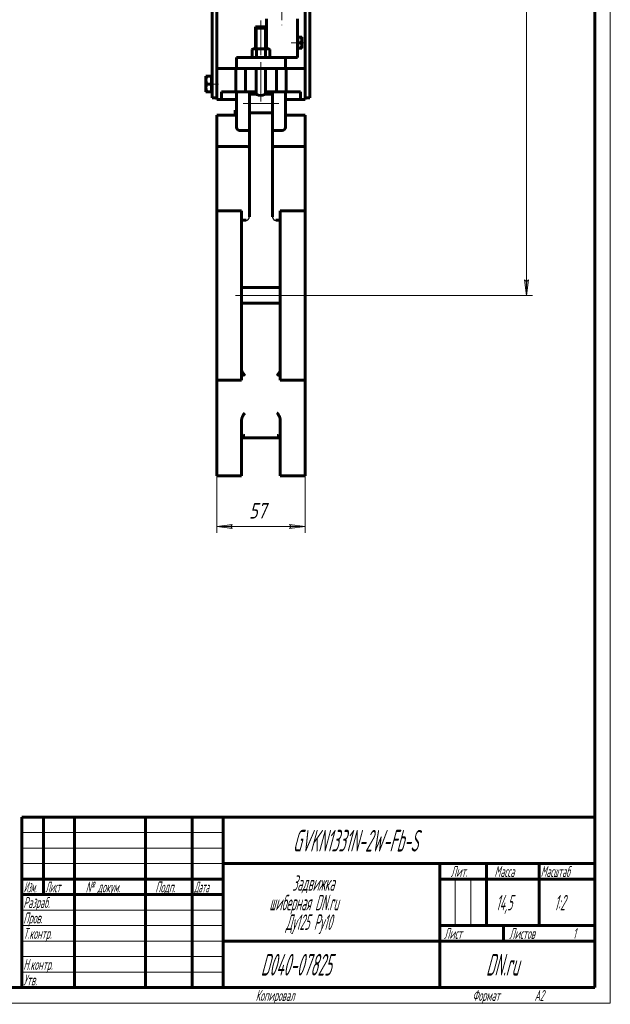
# Model space of a CAD drawing. Header units: millimetres. Extents: x 0 to 420, y 0 to 594.
# Tile 2 of 3: x 229 to 420, y 0 to 317. Entities that reach past the tile are written whole.
import ezdxf

# ---------------------------------------------------------------- set-up
doc = ezdxf.new("R2010")
doc.units = ezdxf.units.MM
for name, pattern in [('K5LT-1', [0]), ('K5LT_AXLED', [28.371363, 23.871363, -1.5, 1.5, -1.5]), ('K5LT_BASIC', [0]), ('K5LT_THIN', [0])]:
    doc.linetypes.add(name, pattern=pattern)
doc.layers.add('Системный слой', color=7, linetype='Continuous')
doc.layers.add('Системный слой (1)', color=7, linetype='Continuous', true_color=0x6c6c6c)
doc.styles.add('KDIMTEXTSTYLE', font='GOST_AU.SHX', dxfattribs={"width": 0.96, "oblique": 15, "height": 5})
doc.styles.add('KTEXTSTYLE', font='GOST_AU.SHX', dxfattribs={"width": 0.56, "height": 5})
doc.dimstyles.new('KDIMSTYLE (0.50)', dxfattribs={"dimtxt": 5, "dimasz": 1, "dimexe": 2, "dimexo": 0, "dimgap": 1, "dimtad": 1, "dimlfac": 2, "dimtxsty": 'KDIMTEXTSTYLE', "dimsah": 1, "dimcen": 0, "dimdle": 1, "dimadec": 0, "dimazin": 0, "dimtfac": 0.667, "dimtmove": 0, "dimatfit": 3, "dimfxl": 1, "dimtvp": 1, "dimtolj": 1, "dimtzin": 0, "dimarcsym": 0})

# ---------------------------------------------------------------- blocks, each defined once
blk = doc.blocks.new('U20')
at = {"layer": 'Системный слой (1)', "color": 143, "linetype": 'K5LT_BASIC', "lineweight": 60, "true_color": 0x33acca}
for p, q in [((306.22, 314.98), (305.47, 314.98)), ((308.97, 314.98), (308.22, 314.98))]:
    blk.add_line(p, q, dxfattribs=at)
blk = doc.blocks.new('U21')
at = {"layer": 'Системный слой (1)', "color": 143, "linetype": 'K5LT_BASIC', "lineweight": 60, "true_color": 0x33acca}
for p, q in [((305.92, 293.11), (305.72, 293.2)), ((306.47, 292.91), (305.92, 293.11)), ((307.22, 292.8), (306.47, 292.91)), ((307.79, 292.86), (307.22, 292.8)), ((308.4, 293.06), (307.79, 292.86)), ((308.71, 293.2), (308.4, 293.06)), ((308.72, 293.2), (308.71, 293.2))]:
    blk.add_line(p, q, dxfattribs=at)
blk = doc.blocks.new('U23')
at = {"layer": 'Системный слой (1)', "color": 143, "linetype": 'K5LT_BASIC', "lineweight": 60, "true_color": 0x33acca}
for p, q in [((305.72, 293.2), (303.47, 293.2)), ((310.97, 293.2), (308.72, 293.2))]:
    blk.add_line(p, q, dxfattribs=at)
blk = doc.blocks.new('U24')
at = {"layer": 'Системный слой (1)', "color": 143, "linetype": 'K5LT_BASIC', "lineweight": 60, "true_color": 0x33acca}
for p, q in [((303.47, 293.98), (305.72, 293.98)), ((308.72, 293.98), (310.97, 293.98))]:
    blk.add_line(p, q, dxfattribs=at)
blk = doc.blocks.new('U25')
at = {"layer": 'Системный слой (1)', "color": 143, "linetype": 'K5LT_BASIC', "lineweight": 60, "true_color": 0x33acca}
for p, q in [((300.97, 182.7), (301.05, 182.94)), ((301.05, 182.94), (301.26, 183.1)), ((301.26, 183.1), (301.55, 183.15)), ((301.55, 183.15), (301.68, 183.14)), ((301.68, 183.14), (301.83, 183.12)), ((301.83, 183.12), (301.97, 183.07))]:
    blk.add_line(p, q, dxfattribs=at)
blk = doc.blocks.new('U26')
at = {"layer": 'Системный слой (1)', "color": 143, "linetype": 'K5LT_BASIC', "lineweight": 60, "true_color": 0x33acca}
for p, q in [((312.47, 183.07), (312.62, 183.12)), ((312.62, 183.12), (312.76, 183.14)), ((312.76, 183.14), (312.9, 183.15)), ((312.9, 183.15), (313.2, 183.1)), ((313.2, 183.1), (313.4, 182.93)), ((313.4, 182.93), (313.47, 182.7))]:
    blk.add_line(p, q, dxfattribs=at)
blk = doc.blocks.new('D6')
at = {"layer": 'Системный слой (1)'}
for points in [[(393.59, 437.28), (392.93, 442.28), (392.28, 437.28), (392.93, 437.78)], [(392.93, 228.28), (393.59, 233.28), (392.93, 232.78), (392.28, 233.28)]]:
    blk.add_hatch(color=7, dxfattribs=at).paths.add_polyline_path(points)
at = {"layer": 'Системный слой (1)', "color": 7, "linetype": 'K5LT_THIN', "lineweight": 18, "true_color": 0xffffff}
for p, q in [((376.17, 442.28), (394.93, 442.28)), ((392.28, 437.28), (392.93, 442.28)), ((392.93, 442.28), (393.59, 437.28)), ((392.93, 437.78), (392.28, 437.28)), ((393.59, 437.28), (392.93, 437.78)), ((392.93, 228.28), (392.28, 233.28)), ((392.28, 233.28), (392.93, 232.78)), ((392.93, 232.78), (393.59, 233.28)), ((393.59, 233.28), (392.93, 228.28)), ((307.22, 228.28), (394.93, 228.28))]:
    blk.add_line(p, q, dxfattribs=at)
blk.add_wipeout([(391.93, 329.67), (384.55, 329.67), (384.55, 340.44), (391.93, 340.44)]).dxf.layer = 'Системный слой (1)'
blk.add_line((392.93, 442.28), (392.93, 228.28), dxfattribs=at)
at = {"layer": 'Системный слой (1)', "color": 7, "insert": (385.35, 329.67), "char_height": 5, "attachment_point": 1, "rotation": 90, "style": 'KTEXTSTYLE'}
blk.add_mtext('\\H5.0;\\W1.000;\\Q15;\\Q15;\\W0.960;428', dxfattribs=at)
blk = doc.blocks.new('KDIMARROW_01')
at = {"layer": 'Системный слой'}
blk.add_hatch(color=0, dxfattribs=at).paths.add_polyline_path([(0, 0), (-5, 0.66), (-4.5, 0), (-5, -0.66)])
at = {"layer": 'Системный слой', "color": 0, "linetype": 'K5LT_THIN', "lineweight": 18}
for p, q in [((-4.5, 0), (-5, 0.66)), ((-5, 0.66), (0, 0)), ((0, 0), (-5, -0.66)), ((-5, -0.66), (-4.5, 0))]:
    blk.add_line(p, q, dxfattribs=at)
at = {"layer": 'Системный слой (1)', "color": 0, "linetype": 'K5LT_THIN', "lineweight": 18}
blk.add_line((123.62, 228.28), (123.12, 228.28), dxfattribs=at)
blk = doc.blocks.new('D7')
at = {"layer": 'Системный слой (1)'}
for points in [[(297.47, 153.7), (297.97, 154.36), (292.97, 153.7), (297.97, 153.05)], [(321.47, 153.7), (316.47, 154.36), (316.97, 153.7), (316.47, 153.05)]]:
    blk.add_hatch(color=7, dxfattribs=at).paths.add_polyline_path(points)
at = {"layer": 'Системный слой (1)', "color": 7, "linetype": 'K5LT_THIN', "lineweight": 18, "true_color": 0xffffff}
for p, q in [((292.97, 190.32), (292.97, 151.7)), ((321.47, 190.32), (321.47, 151.7)), ((292.97, 153.7), (297.97, 154.36)), ((297.97, 153.05), (292.97, 153.7)), ((297.97, 154.36), (297.47, 153.7)), ((297.47, 153.7), (297.97, 153.05)), ((316.97, 153.7), (316.47, 154.36)), ((316.47, 154.36), (321.47, 153.7)), ((321.47, 153.7), (316.47, 153.05)), ((316.47, 153.05), (316.97, 153.7))]:
    blk.add_line(p, q, dxfattribs=at)
blk.add_wipeout([(303.33, 154.7), (303.33, 162.09), (310.8, 162.09), (310.8, 154.7)]).dxf.layer = 'Системный слой (1)'
blk.add_line((292.97, 153.7), (321.47, 153.7), dxfattribs=at)
at = {"layer": 'Системный слой (1)', "color": 7, "insert": (303.33, 161.29), "char_height": 5, "attachment_point": 1, "style": 'KTEXTSTYLE'}
blk.add_mtext('\\H5.0;\\W1.000;\\Q15;\\Q15;\\W0.960;57', dxfattribs=at)
blk = doc.blocks.new('U27')
at = {"color": 7, "linetype": 'K5LT_THIN', "lineweight": 18, "true_color": 0xffffff}
for p, q in [((420, 594), (420, 0)), ((230, 55), (295, 55)), ((230, 50), (295, 50)), ((230, 45), (295, 45)), ((369.96, 25), (369.96, 40)), ((374.98, 25), (374.98, 40)), ((230, 30), (295, 30)), ((230, 25), (295, 25)), ((230, 20), (295, 20)), ((230, 15), (295, 15)), ((230, 10), (295, 10)), ((420, 0), (0, 0))]:
    blk.add_line(p, q, dxfattribs=at)
at = {"color": 143, "linetype": 'K5LT_BASIC', "lineweight": 60, "true_color": 0x33acca}
for p, q in [((415, 589), (415, 5)), ((230, 60), (415, 60)), ((230, 5), (230, 60)), ((237, 35), (237, 60)), ((247, 5), (247, 60)), ((270, 5), (270, 60)), ((285, 5), (285, 60)), ((295, 5), (295, 60)), ((295, 45), (415, 45)), ((365, 5), (365, 45)), ((380, 25), (380, 45)), ((397, 25), (397, 45)), ((230, 40), (295, 40)), ((365, 40), (380, 40)), ((380, 40), (415, 40)), ((230, 35), (295, 35)), ((365, 25), (415, 25)), ((385.57, 20), (385.57, 25)), ((295, 20), (365, 20)), ((365, 20), (415, 20)), ((415, 5), (20, 5))]:
    blk.add_line(p, q, dxfattribs=at)
at = {"color": 7, "attachment_point": 1, "style": 'KTEXTSTYLE'}
for s, insert, char_height in [('\\H5.0;\\W1.000;\\Q15;\\Q15;\\W0.560;\\H7.00;GVKN1331N-2W-Fb-S', (317.52, 55.86), 7), ('\\H5.0;\\W1.000;\\Q15;\\Q15;\\W0.540;\\H3.50;Масштаб', (397.52, 44.18), 3.5), ('\\H5.0;\\W1.000;\\Q15;\\Q15;\\W0.560;Задвижка', (317.32, 41.21), 5), ('\\H5.0;\\W1.000;\\Q15;\\Q15;\\W0.560;\\H3.50;Лит.', (368.47, 44.18), 3.5), ('\\H5.0;\\W1.000;\\Q15;\\Q15;\\W0.560;\\H3.50;Масса', (382.58, 44.18), 3.5), ('\\H5.0;\\W1.000;\\Q15;\\Q15;\\W0.458;\\H3.50;Изм.', (230.62, 39.18), 3.5), ('\\H5.0;\\W1.000;\\Q15;\\Q15;\\W0.467;\\H3.50;Лист', (237.61, 39.18), 3.5), ('\\H5.0;\\W1.000;\\Q15;\\Q15;\\W0.560;\\H3.50;№ докум.', (250.63, 39.18), 3.5), ('\\H5.0;\\W1.000;\\Q15;\\Q15;\\W0.560;\\H3.50;Подп.', (273.1, 39.18), 3.5), ('\\H5.0;\\W1.000;\\Q15;\\Q15;\\W0.467;\\H3.50;Дата', (285.61, 39.18), 3.5), ('\\H5.0;\\W1.000;\\Q15;\\Q15;\\W0.560;шиберная DN.ru', (309.91, 34.9), 5), ('\\H5.0;\\W1.000;\\Q15;\\Q15;\\W0.560;{\\c16737820;1:2}', (401.92, 34.9), 5), ('\\H5.0;\\W1.000;\\Q15;\\Q15;\\W0.560;\\H3.50;Разраб.', (230.5, 34.18), 3.5), ('\\H5.0;\\W1.000;\\Q15;\\Q15;\\W0.560;14,5', (383.09, 34.9), 5), ('\\H5.0;\\W1.000;\\Q15;\\Q15;\\W0.560;\\H3.50;Пров.', (230.5, 29.18), 3.5), ('\\H5.0;\\W1.000;\\Q15;\\Q15;\\W0.560;Ду125 Ру10', (315.2, 28.59), 5), ('\\H5.0;\\W1.000;\\Q15;\\Q15;\\W0.560;\\H3.50;Т.контр.', (230.5, 24.18), 3.5), ('\\H5.0;\\W1.000;\\Q15;\\Q15;\\W0.560;\\H3.50;Лист', (366.32, 24.18), 3.5), ('\\H5.0;\\W1.000;\\Q15;\\Q15;\\W0.560;\\H3.50;Листов', (387.36, 24.18), 3.5), ('\\H5.0;\\W1.000;\\Q15;\\Q15;\\W0.560;\\H3.50;1', (407.91, 24.18), 3.5), ('\\H5.0;\\W1.000;\\Q15;\\Q15;\\W0.560;\\H7.00;{\\c16737820;D040-07825}', (307.15, 15.86), 7), ('\\H5.0;\\W1.000;\\Q15;\\Q15;\\W0.560;\\H3.50;Н.контр.', (230.5, 14.18), 3.5), ('\\H5.0;\\W1.000;\\Q15;\\Q15;\\W0.560;\\H7.00;DN.ru', (379.84, 15.86), 7), ('\\H5.0;\\W1.000;\\Q15;\\Q15;\\W0.560;\\H3.50;Утв.', (230.5, 9.18), 3.5), ('\\H5.0;\\W1.000;\\Q15;\\Q15;\\W0.560;\\H3.50;Копировал', (305.5, 4.18), 3.5), ('\\H5.0;\\W1.000;\\Q15;\\Q15;\\W0.560;\\H3.50;Формат', (375.5, 4.18), 3.5), ('\\H5.0;\\W1.000;\\Q15;\\Q15;\\W0.560;\\H3.50;A2', (395.5, 4.18), 3.5)]:
    blk.add_mtext(s, dxfattribs=dict(at, insert=insert, char_height=char_height))

msp = doc.modelspace()

# ---------------------------------------------------------------- linework, layer by layer
at = {"layer": 'Системный слой (1)', "color": 30, "linetype": 'K5LT_AXLED', "lineweight": 18, "true_color": 0xff8000}
for p, q in [((313.9706, 426.0448), (313.9706, 315.4804)), ((307.2206, 316.9804), (307.2206, 305.8304)), ((321.1707, 309.7929), (316.9706, 309.7929)), ((307.2206, 303.4804), (307.2206, 290.802)), ((289.2206, 296.4804), (293.4706, 296.4804)), ((312.9706, 290.2039), (301.4706, 290.2039)), ((298.9706, 228.2812), (315.4706, 228.2812))]:
    msp.add_line(p, q, dxfattribs=at)
at = {"layer": 'Системный слой (1)', "color": 143, "linetype": 'K5LT_BASIC', "lineweight": 60, "true_color": 0x33acca}
for p, q in [((291.4706, 291.9804), (291.4706, 423.0448)), ((292.9706, 423.0448), (292.9706, 301.3464)), ((321.4706, 301.3464), (321.4706, 423.0448)), ((322.9706, 291.9804), (322.9706, 423.0448)), ((305.4706, 314.9804), (305.4706, 309.9804)), ((306.2206, 314.9804), (305.7206, 314.4804)), ((305.7206, 314.4804), (307.2206, 314.4804)), ((305.7206, 307.8304), (305.7206, 314.4804)), ((308.2206, 314.9804), (306.2206, 314.9804)), ((307.2206, 314.4804), (308.7206, 314.4804)), ((308.2206, 314.9804), (308.7206, 314.4804)), ((308.7206, 307.8304), (308.7206, 314.4804)), ((308.9706, 317.4804), (308.9706, 314.9804)), ((308.9706, 309.9804), (308.9706, 314.9804)), ((318.9706, 317.4804), (318.9706, 304.9804)), ((319.1707, 311.5429), (318.9706, 311.5429)), ((319.1707, 310.6679), (319.1707, 311.5429)), ((319.1707, 311.5429), (320.2144, 311.5429)), ((320.2144, 311.5429), (320.3707, 311.5429)), ((320.3707, 311.5429), (320.3707, 310.6679)), ((305.4706, 307.8304), (305.4706, 309.9804)), ((308.9706, 307.8304), (308.9706, 309.9804)), ((319.1707, 309.7929), (319.1707, 310.6679)), ((319.1707, 308.9179), (319.1707, 309.7929)), ((319.1707, 309.7929), (320.2144, 309.7929)), ((319.1707, 308.0429), (319.1707, 308.9179)), ((320.3707, 310.6679), (320.3707, 308.9179)), ((320.3707, 308.9179), (320.3707, 308.0429)), ((300.8101, 304.9804), (299.3456, 304.9804)), ((299.3456, 304.9804), (299.3456, 301.4804)), ((303.1778, 304.9804), (300.8101, 304.9804)), ((303.8849, 304.9804), (303.1778, 304.9804)), ((303.8849, 304.9804), (310.5564, 304.9804)), ((304.7206, 307.8304), (304.3339, 307.6071)), ((304.3339, 307.6071), (304.3339, 305.2037)), ((304.7206, 304.9804), (304.3339, 305.2037)), ((304.7206, 307.8304), (305.0556, 307.8304)), ((305.0556, 307.8304), (307.2206, 307.8304)), ((305.7773, 307.6071), (305.7773, 305.2037)), ((307.2206, 307.8304), (309.3857, 307.8304)), ((308.664, 307.6071), (308.664, 305.2037)), ((309.3857, 307.8304), (309.7206, 307.8304)), ((309.7206, 307.8304), (310.1074, 307.6071)), ((309.7206, 304.9804), (310.1074, 305.2037)), ((310.1074, 307.6071), (310.1074, 305.2037)), ((311.2635, 304.9804), (310.5564, 304.9804)), ((313.6312, 304.9804), (311.2635, 304.9804)), ((315.0956, 304.9804), (313.6312, 304.9804)), ((315.0956, 301.4804), (315.0956, 304.9804)), ((315.0956, 304.9804), (318.9706, 304.9804)), ((319.1707, 308.0429), (318.9706, 308.0429)), ((319.1707, 308.0429), (320.2144, 308.0429)), ((320.3707, 308.0429), (320.2144, 308.0429)), ((289.4706, 297.7304), (289.4706, 298.9804)), ((289.4706, 298.9804), (289.6939, 298.9804)), ((291.2206, 298.9804), (289.6939, 298.9804)), ((291.2206, 298.9804), (291.4706, 298.9804)), ((291.2206, 298.9804), (291.2206, 297.7304)), ((299.0956, 301.4804), (292.9706, 301.4804)), ((292.9706, 301.3464), (292.9706, 300.4804)), ((292.9706, 300.4804), (292.9706, 291.4804)), ((299.0956, 300.4804), (299.0956, 301.4804)), ((299.0956, 293.9804), (299.0956, 300.4804)), ((299.3456, 301.4804), (300.8101, 301.4804)), ((300.8101, 301.4804), (303.1778, 301.4804)), ((302.2206, 293.9804), (302.2206, 301.4804)), ((303.1778, 301.4804), (303.8849, 301.4804)), ((303.8849, 301.4804), (310.5564, 301.4804)), ((305.7206, 293.2039), (305.7206, 301.4804)), ((308.7206, 293.2039), (308.7206, 301.4804)), ((310.5564, 301.4804), (311.2635, 301.4804)), ((311.2635, 301.4804), (313.6312, 301.4804)), ((312.2206, 301.4804), (312.2206, 293.9804)), ((313.6312, 301.4804), (315.0956, 301.4804)), ((321.4706, 301.4804), (315.3456, 301.4804)), ((315.3456, 301.4804), (315.3456, 300.4804)), ((315.3456, 300.4804), (315.3456, 293.9804)), ((321.4706, 300.4804), (321.4706, 301.3464)), ((321.4706, 291.4804), (321.4706, 300.4804)), ((289.4706, 295.2304), (289.4706, 297.7304)), ((291.2206, 296.4804), (289.6939, 296.4804)), ((291.2206, 297.7304), (291.2206, 296.4804)), ((291.2206, 296.4804), (291.2206, 295.2304)), ((289.4706, 293.9804), (289.4706, 295.2304)), ((289.6939, 293.9804), (289.4706, 293.9804)), ((291.2206, 293.9804), (289.6939, 293.9804)), ((291.2206, 295.2304), (291.2206, 293.9804)), ((291.2206, 293.9804), (291.4706, 293.9804)), ((297.8812, 293.9804), (294.4706, 293.9804)), ((294.4706, 293.9804), (294.4706, 291.4804)), ((299.3456, 293.9804), (297.8812, 293.9804)), ((303.4706, 293.9804), (299.3456, 293.9804)), ((299.3456, 293.9804), (299.3456, 292.9804)), ((299.3456, 292.9804), (299.3456, 282.4804)), ((303.4706, 292.9804), (303.4706, 293.9804)), ((303.4706, 282.4804), (303.4706, 292.9804)), ((315.0956, 293.9804), (310.9706, 293.9804)), ((310.9706, 293.9804), (310.9706, 292.9804)), ((310.9706, 282.4804), (310.9706, 292.9804)), ((316.5601, 293.9804), (315.0956, 293.9804)), ((315.0956, 292.9804), (315.0956, 293.9804)), ((315.0956, 282.4804), (315.0956, 292.9804)), ((319.9706, 293.9804), (316.5601, 293.9804)), ((319.9706, 291.4804), (319.9706, 293.9804)), ((292.9706, 291.9804), (291.4706, 291.9804)), ((294.4706, 291.4804), (292.9706, 291.4804)), ((294.4706, 291.4804), (297.8812, 291.4804)), ((297.8812, 291.4804), (299.3456, 291.4804)), ((315.0956, 291.4804), (316.5601, 291.4804)), ((316.5601, 291.4804), (319.9706, 291.4804)), ((321.4706, 291.4804), (319.9706, 291.4804)), ((321.4706, 291.9804), (322.9706, 291.9804)), ((292.9706, 286.4804), (299.3456, 286.4804)), ((292.9706, 276.3302), (292.9706, 286.4804)), ((298.8456, 288.0397), (299.3456, 288.0397)), ((298.8456, 286.4804), (298.8456, 288.0397)), ((310.9706, 287.2039), (303.4706, 287.2039)), ((315.0956, 286.4804), (321.4706, 286.4804)), ((321.4706, 286.4804), (321.4706, 276.3302)), ((300.3456, 281.4804), (303.4706, 281.4804)), ((303.4706, 281.4804), (303.4706, 282.4804)), ((303.4706, 253.6703), (303.4706, 281.4804)), ((310.9706, 282.4804), (310.9706, 281.4804)), ((310.9706, 281.4804), (314.0956, 281.4804)), ((310.9706, 253.6703), (310.9706, 281.4804)), ((292.9706, 276.3302), (302.4706, 276.3302)), ((292.9706, 272.2321), (292.9706, 276.3302)), ((311.9706, 276.3302), (321.4706, 276.3302)), ((321.4706, 276.3302), (321.4706, 272.2321)), ((292.9706, 272.2321), (292.9706, 266.1973)), ((321.4706, 266.1973), (321.4706, 272.2321)), ((292.9706, 255.5942), (292.9706, 266.1973)), ((321.4706, 266.1973), (321.4706, 255.5942)), ((292.9706, 245.0128), (292.9706, 255.5942)), ((292.9706, 255.5942), (300.9706, 255.5942)), ((300.9706, 245.0128), (300.9706, 255.5942)), ((313.4706, 255.5942), (321.4706, 255.5942)), ((313.4706, 255.5942), (313.4706, 245.0128)), ((321.4706, 255.5942), (321.4706, 245.0128)), ((300.9706, 252.5386), (302.4706, 252.5386)), ((311.9706, 252.5386), (313.4706, 252.5386)), ((292.9706, 242.2986), (292.9706, 245.0128)), ((300.9706, 242.2986), (300.9706, 245.0128)), ((313.4706, 245.0128), (313.4706, 242.2986)), ((321.4706, 245.0128), (321.4706, 242.2986)), ((292.9706, 242.2986), (292.9706, 236.7579)), ((300.9706, 236.7579), (300.9706, 242.2986)), ((313.4706, 242.2986), (313.4706, 236.7579)), ((321.4706, 236.7579), (321.4706, 242.2986)), ((292.9706, 219.8046), (292.9706, 236.7579)), ((300.9706, 219.8046), (300.9706, 236.7579)), ((313.4706, 236.7579), (313.4706, 219.8046)), ((321.4706, 236.7579), (321.4706, 219.8046)), ((300.9706, 230.7812), (313.4706, 230.7812)), ((300.9706, 225.7812), (313.4706, 225.7812)), ((292.9706, 219.8046), (292.9706, 214.2638)), ((300.9706, 214.2638), (300.9706, 219.8046)), ((313.4706, 219.8046), (313.4706, 214.2638)), ((321.4706, 214.2638), (321.4706, 219.8046)), ((292.9706, 211.5496), (292.9706, 214.2638)), ((300.9706, 211.5496), (300.9706, 214.2638)), ((313.4706, 214.2638), (313.4706, 211.5496)), ((321.4706, 214.2638), (321.4706, 211.5496)), ((292.9706, 200.9683), (292.9706, 211.5496)), ((300.9706, 200.9683), (300.9706, 211.5496)), ((313.4706, 211.5496), (313.4706, 200.9683)), ((321.4706, 211.5496), (321.4706, 200.9683)), ((292.9706, 200.9683), (300.9706, 200.9683)), ((292.9706, 190.3175), (292.9706, 200.9683)), ((313.4706, 200.9683), (321.4706, 200.9683)), ((321.4706, 200.9683), (321.4706, 190.3175)), ((292.9706, 190.3175), (292.9706, 184.2776)), ((300.9706, 184.2776), (300.9706, 187.9395)), ((313.4706, 187.9395), (313.4706, 184.2776)), ((321.4706, 184.2776), (321.4706, 190.3175)), ((292.9706, 177.7249), (292.9706, 184.2776)), ((300.9706, 177.7249), (300.9706, 184.2776)), ((313.4706, 184.2776), (313.4706, 177.7249)), ((321.4706, 184.2776), (321.4706, 177.7249)), ((300.9706, 182.2812), (313.4706, 182.2812)), ((292.9706, 170.1201), (292.9706, 177.7249)), ((300.9706, 170.1201), (300.9706, 177.7249)), ((313.4706, 177.7249), (313.4706, 170.1201)), ((321.4706, 177.7249), (321.4706, 170.1201)), ((292.9706, 170.1201), (300.9706, 170.1201)), ((313.4706, 170.1201), (321.4706, 170.1201))]:
    msp.add_line(p, q, dxfattribs=at)
for centre, start, end in [((300.3456, 282.4804), 180, 270), ((314.0956, 282.4804), 270, 0)]:
    msp.add_arc(centre, 1, start, end, dxfattribs=at)
for points, knots in [([(320.3707, 310.6679), (320.3707, 310.7316), (320.3656, 310.8531), (320.3433, 311.0382), (320.3, 311.2606), (320.251, 311.4331), (320.2144, 311.5429)], [0, 0, 0, 0, 1.58305217, 3.05051516, 4.62690277, 7, 7, 7, 7]), ([(320.2144, 309.7929), (320.2425, 309.8771), (320.2881, 310.0315), (320.3352, 310.247), (320.3639, 310.455), (320.3707, 310.5946), (320.3707, 310.6679)], [0, 0, 0, 0, 1.82135344, 3.48743165, 5.1737924, 7, 7, 7, 7]), ([(320.3707, 308.9179), (320.3707, 308.9816), (320.3656, 309.1031), (320.3433, 309.2882), (320.3, 309.5106), (320.251, 309.6831), (320.2144, 309.7929)], [0, 0, 0, 0, 1.58305217, 3.05051516, 4.62690277, 7, 7, 7, 7]), ([(320.2144, 308.0429), (320.2425, 308.1271), (320.2881, 308.2815), (320.3352, 308.497), (320.3639, 308.705), (320.3707, 308.8446), (320.3707, 308.9179)], [0, 0, 0, 0, 1.82135344, 3.48743165, 5.1737924, 7, 7, 7, 7]), ([(305.0556, 307.8304), (305.0048, 307.8304), (304.9076, 307.8236), (304.7586, 307.7934), (304.5937, 307.7391), (304.4498, 307.6721), (304.3565, 307.6202), (304.3339, 307.6071)], [0, 0, 0, 0, 1.74822238, 3.38165872, 5.16635152, 7.3234102, 8, 8, 8, 8]), ([(304.3339, 305.2037), (304.4001, 305.1655), (304.511, 305.1082), (304.6626, 305.0478), (304.7932, 305.0095), (304.9244, 304.9857), (305.0113, 304.9804), (305.0556, 304.9804)], [0, 0, 0, 0, 2.04945987, 3.49817663, 4.92908329, 6.4112461, 8, 8, 8, 8]), ([(305.7773, 307.6071), (305.7111, 307.6453), (305.6001, 307.7026), (305.4486, 307.7631), (305.318, 307.8014), (305.1867, 307.8252), (305.0998, 307.8304), (305.0556, 307.8304)], [0, 0, 0, 0, 2.04945987, 3.49817663, 4.92908329, 6.4112461, 8, 8, 8, 8]), ([(305.0556, 304.9804), (305.1063, 304.9804), (305.2035, 304.9873), (305.3526, 305.0174), (305.5174, 305.0717), (305.6613, 305.1387), (305.7547, 305.1907), (305.7773, 305.2037)], [0, 0, 0, 0, 1.74822238, 3.38165872, 5.16635152, 7.3234102, 8, 8, 8, 8]), ([(309.3857, 307.8304), (309.335, 307.8304), (309.2378, 307.8236), (309.0887, 307.7934), (308.9239, 307.7391), (308.78, 307.6721), (308.6866, 307.6202), (308.664, 307.6071)], [0, 0, 0, 0, 1.74822238, 3.38165872, 5.16635152, 7.3234102, 8, 8, 8, 8]), ([(308.664, 305.2037), (308.7302, 305.1655), (308.8411, 305.1082), (308.9927, 305.0478), (309.1233, 305.0095), (309.2546, 304.9857), (309.3415, 304.9804), (309.3857, 304.9804)], [0, 0, 0, 0, 2.04945987, 3.49817663, 4.92908329, 6.4112461, 8, 8, 8, 8]), ([(310.1074, 307.6071), (310.0412, 307.6453), (309.9303, 307.7026), (309.7787, 307.7631), (309.6481, 307.8014), (309.5169, 307.8252), (309.43, 307.8304), (309.3857, 307.8304)], [0, 0, 0, 0, 2.04945987, 3.49817663, 4.92908329, 6.4112461, 8, 8, 8, 8]), ([(309.3857, 304.9804), (309.4364, 304.9804), (309.5336, 304.9873), (309.6827, 305.0174), (309.8476, 305.0717), (309.9915, 305.1387), (310.0848, 305.1907), (310.1074, 305.2037)], [0, 0, 0, 0, 1.74822238, 3.38165872, 5.16635152, 7.3234102, 8, 8, 8, 8]), ([(289.6939, 298.9804), (289.6557, 298.8658), (289.5984, 298.6736), (289.538, 298.4112), (289.4996, 298.1849), (289.4759, 297.9576), (289.4706, 297.8071), (289.4706, 297.7304)], [0, 0, 0, 0, 2.04945987, 3.49817663, 4.92908329, 6.4112461, 8, 8, 8, 8]), ([(289.4706, 297.7304), (289.4706, 297.6426), (289.4775, 297.4742), (289.5076, 297.216), (289.5619, 296.9305), (289.6289, 296.6812), (289.6808, 296.5196), (289.6939, 296.4804)], [0, 0, 0, 0, 1.74822238, 3.38165872, 5.16635152, 7.3234102, 8, 8, 8, 8]), ([(289.6939, 296.4804), (289.6557, 296.3658), (289.5984, 296.1736), (289.538, 295.9112), (289.4996, 295.6849), (289.4759, 295.4576), (289.4706, 295.3071), (289.4706, 295.2304)], [0, 0, 0, 0, 2.04945987, 3.49817663, 4.92908329, 6.4112461, 8, 8, 8, 8]), ([(289.4706, 295.2304), (289.4706, 295.1426), (289.4775, 294.9742), (289.5076, 294.716), (289.5619, 294.4305), (289.6289, 294.1812), (289.6808, 294.0196), (289.6939, 293.9804)], [0, 0, 0, 0, 1.74822238, 3.38165872, 5.16635152, 7.3234102, 8, 8, 8, 8]), ([(302.4706, 276.3302), (302.5231, 276.3302), (302.6031, 276.3266), (302.7258, 276.3129), (302.8343, 276.2938), (302.9659, 276.2597), (303.0619, 276.2244), (303.1368, 276.1897), (303.1825, 276.1659), (303.2584, 276.1205), (303.321, 276.0713), (303.3787, 276.0111), (303.4164, 275.9617), (303.4481, 275.9012), (303.4666, 275.8409), (303.4706, 275.8008), (303.4706, 275.7809)], [0, 0, 0, 0, 1.68494177, 2.58345517, 4.04258098, 5.34965372, 7.26425662, 7.77349147, 8.5180242, 9.2998615, 11.40729468, 12.06072723, 13.34695691, 14.58961398, 15.80408461, 17, 17, 17, 17]), ([(310.9706, 275.7809), (310.9706, 275.8127), (310.9797, 275.8689), (311.0149, 275.9464), (311.0628, 276.0132), (311.1297, 276.0799), (311.2118, 276.1398), (311.3009, 276.189), (311.398, 276.232), (311.4786, 276.2593), (311.5683, 276.2838), (311.715, 276.3167), (311.8613, 276.3302), (311.9706, 276.3302)], [0, 0, 0, 0, 1.57415382, 2.77665707, 3.91843449, 5.08181197, 6.49810884, 7.5690624, 8.4428443, 9.81166799, 10.09234972, 11.10542462, 14, 14, 14, 14]), ([(300.9706, 204.1592), (300.9706, 204.131), (300.9779, 204.0778), (300.9997, 204.0065), (301.0136, 203.9686), (301.0172, 203.9591)], [0, 0, 0, 0, 3.08530629, 5.28425454, 6, 6, 6, 6]), ([(301.0172, 203.9591), (301.0328, 203.9177), (301.0639, 203.8467), (301.1338, 203.708), (301.2016, 203.5866), (301.2874, 203.4404), (301.3588, 203.3219), (301.4309, 203.204), (301.5231, 203.0538), (301.6114, 202.9104), (301.742, 202.6953), (301.8502, 202.5141), (301.9376, 202.3632), (301.9706, 202.3052)], [0, 0, 0, 0, 1.67857539, 2.68678832, 4.70643973, 5.37737839, 6.72585379, 7.76265625, 8.22922395, 10.25258642, 10.98711641, 12.85507655, 14, 14, 14, 14]), ([(312.4706, 202.3052), (312.532, 202.4128), (312.6142, 202.553), (312.7661, 202.8062), (312.8648, 202.9671), (312.9783, 203.1517), (313.0607, 203.2859), (313.169, 203.4651), (313.2498, 203.6043), (313.3053, 203.7059), (313.3376, 203.7677), (313.3806, 203.854), (313.4079, 203.9162), (313.4241, 203.9591)], [0, 0, 0, 0, 2.12075205, 2.82612603, 5.30286202, 5.65745103, 7.07751187, 8.48846124, 10.23490453, 11.04136576, 11.65137686, 12.25974435, 14, 14, 14, 14]), ([(313.4241, 203.9591), (313.4351, 203.988), (313.4538, 204.0433), (313.468, 204.1083), (313.4706, 204.1446), (313.4706, 204.1592)], [0, 0, 0, 0, 2.10359625, 4.33989789, 6, 6, 6, 6]), ([(301.9706, 190.3175), (301.9092, 190.2438), (301.7861, 190.0878), (301.6203, 189.8494), (301.4913, 189.639), (301.3959, 189.4667), (301.3313, 189.3389), (301.27, 189.208), (301.2122, 189.074), (301.1493, 188.9083), (301.0947, 188.7406), (301.0496, 188.574), (301.0146, 188.411), (300.9894, 188.251), (300.974, 188.0927), (300.9706, 187.9902), (300.9706, 187.9395)], [0, 0, 0, 0, 2.1870576, 4.36280562, 5.99576423, 7.08229561, 8.16235873, 8.6969269, 9.75778692, 10.81559892, 11.8712979, 12.90491235, 13.91678294, 14.92410529, 15.94658615, 17, 17, 17, 17]), ([(313.4706, 187.9395), (313.4706, 188.0084), (313.4642, 188.1505), (313.4386, 188.3464), (313.3938, 188.5718), (313.3241, 188.8235), (313.2305, 189.0737), (313.1324, 189.2943), (313.039, 189.4805), (312.9203, 189.69), (312.8004, 189.8787), (312.6629, 190.0751), (312.5556, 190.2144), (312.486, 190.2991), (312.4706, 190.3175)], [0, 0, 0, 0, 1.28938483, 2.60451562, 3.49304832, 5.25223973, 6.99507797, 7.86307108, 9.14449334, 10.34430759, 11.7931047, 12.91875819, 14.54119116, 15, 15, 15, 15])]:
    msp.add_open_spline(points, degree=3, knots=knots, dxfattribs=at)
at = {"layer": 'Системный слой (1)', "color": 7, "linetype": 'K5LT-1'}
for points, knots in [([(307.2206, 307.8304), (307.1944, 307.8304), (307.1422, 307.8299), (307.0641, 307.8278), (306.9861, 307.8243), (306.9079, 307.8194), (306.8297, 307.8131), (306.7252, 307.8029), (306.6201, 307.7899), (306.5135, 307.774), (306.4332, 307.7607), (306.352, 307.746), (306.2777, 307.7313), (306.2104, 307.7171), (306.1507, 307.7039), (306.0903, 307.6899), (306.0293, 307.675), (305.9676, 307.6594), (305.9047, 307.6428), (305.8408, 307.6253), (305.7983, 307.6132), (305.7773, 307.6071)], [0.292854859, 0.292854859, 0.292854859, 0.292854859, 0.3093964, 0.325937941, 0.342479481, 0.359021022, 0.375562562, 0.392104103, 0.425187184, 0.441728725, 0.458270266, 0.474811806, 0.491353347, 0.503147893, 0.51494244, 0.526736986, 0.538531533, 0.550326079, 0.562120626, 0.573915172, 0.585709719, 0.585709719, 0.585709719, 0.585709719]), ([(305.7773, 305.2037), (305.7982, 305.1977), (305.8404, 305.1857), (305.9041, 305.1682), (305.9676, 305.1515), (306.03, 305.1357), (306.0911, 305.1208), (306.1718, 305.1021), (306.3379, 305.0662), (306.5311, 305.0324), (306.7332, 305.0068), (306.8614, 304.9947), (306.9676, 304.9875), (307.0518, 304.9834), (307.136, 304.981), (307.1924, 304.9804), (307.2206, 304.9804)], [0, 0, 0, 0, 0.011823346, 0.023646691, 0.035470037, 0.047293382, 0.059116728, 0.070940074, 0.094586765, 0.158023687, 0.189742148, 0.221460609, 0.239309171, 0.257157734, 0.275006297, 0.292854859, 0.292854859, 0.292854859, 0.292854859]), ([(308.664, 307.6071), (308.6431, 307.6132), (308.6009, 307.6252), (308.5371, 307.6426), (308.4737, 307.6594), (308.4113, 307.6752), (308.3502, 307.69), (308.2695, 307.7088), (308.1034, 307.7447), (307.9101, 307.7784), (307.7081, 307.8041), (307.5799, 307.8161), (307.4737, 307.8233), (307.3895, 307.8274), (307.3052, 307.8299), (307.2489, 307.8304), (307.2206, 307.8304)], [0, 0, 0, 0, 0.011823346, 0.023646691, 0.035470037, 0.047293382, 0.059116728, 0.070940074, 0.094586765, 0.158023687, 0.189742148, 0.221460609, 0.239309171, 0.257157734, 0.275006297, 0.292854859, 0.292854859, 0.292854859, 0.292854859]), ([(307.2206, 304.9804), (307.2469, 304.9804), (307.2991, 304.9809), (307.3772, 304.983), (307.4552, 304.9865), (307.5334, 304.9914), (307.6116, 304.9977), (307.7161, 305.008), (307.8212, 305.021), (307.9278, 305.0368), (308.0081, 305.0501), (308.0893, 305.0649), (308.1636, 305.0795), (308.2309, 305.0937), (308.2906, 305.107), (308.351, 305.121), (308.412, 305.1358), (308.4737, 305.1515), (308.5366, 305.1681), (308.6005, 305.1856), (308.643, 305.1976), (308.664, 305.2037)], [0.292854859, 0.292854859, 0.292854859, 0.292854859, 0.3093964, 0.325937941, 0.342479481, 0.359021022, 0.375562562, 0.392104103, 0.425187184, 0.441728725, 0.458270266, 0.474811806, 0.491353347, 0.503147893, 0.51494244, 0.526736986, 0.538531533, 0.550326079, 0.562120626, 0.573915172, 0.585709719, 0.585709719, 0.585709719, 0.585709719]), ([(302.4706, 252.5386), (302.484, 252.5386), (302.5108, 252.5392), (302.5514, 252.5419), (302.5932, 252.5466), (302.6258, 252.5518), (302.6482, 252.5561), (302.6657, 252.5597), (302.6879, 252.5648), (302.7239, 252.5742), (302.7658, 252.5872), (302.8113, 252.6041), (302.8451, 252.6186), (302.8702, 252.6304), (302.8936, 252.6419), (302.9172, 252.6545), (302.9406, 252.668), (302.964, 252.6821), (302.9855, 252.696), (303.0049, 252.7094), (303.0266, 252.7248), (303.0576, 252.7484), (303.0965, 252.7815), (303.1325, 252.8152), (303.1594, 252.8429), (303.1786, 252.864), (303.2025, 252.8913), (303.2274, 252.9221), (303.2522, 252.9561), (303.2668, 252.9772), (303.281, 252.9987), (303.2947, 253.0205), (303.3078, 253.0425), (303.3248, 253.0726), (303.3447, 253.1108), (303.3658, 253.1561), (303.3809, 253.1924), (303.3914, 253.2199), (303.4041, 253.255), (303.4165, 253.2935), (303.4279, 253.3348), (303.4343, 253.3601), (303.4402, 253.3856), (303.4455, 253.4112), (303.4504, 253.437), (303.4562, 253.4717), (303.4616, 253.5114), (303.4659, 253.5549), (303.4687, 253.5936), (303.4703, 253.6321), (303.4706, 253.6576), (303.4706, 253.6703)], [0, 0, 0, 0, 0.007853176, 0.015706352, 0.023559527, 0.031412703, 0.033799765, 0.036186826, 0.041306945, 0.046427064, 0.056667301, 0.065548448, 0.074429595, 0.078246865, 0.082064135, 0.089698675, 0.093515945, 0.097333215, 0.104967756, 0.10766138, 0.110355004, 0.119714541, 0.129074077, 0.138433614, 0.14779315, 0.151510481, 0.155227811, 0.1694186, 0.174148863, 0.178879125, 0.183609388, 0.188339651, 0.193069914, 0.197800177, 0.207260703, 0.216721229, 0.226181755, 0.230096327, 0.2340109, 0.248474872, 0.253296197, 0.258117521, 0.262938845, 0.267760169, 0.272581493, 0.277402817, 0.287045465, 0.294459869, 0.301874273, 0.309288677, 0.316703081, 0.316703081, 0.316703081, 0.316703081]), ([(310.9706, 253.6703), (310.9707, 253.6521), (310.9714, 253.6156), (310.9747, 253.5603), (310.9806, 253.5031), (310.9877, 253.4548), (310.9946, 253.417), (311.0024, 253.3792), (311.0128, 253.3359), (311.0264, 253.2887), (311.0379, 253.2533), (311.048, 253.225), (311.0555, 253.2051), (311.065, 253.1814), (311.0771, 253.1529), (311.0915, 253.1218), (311.105, 253.0946), (311.1174, 253.0712), (311.1303, 253.048), (311.1437, 253.0253), (311.1576, 253.0028), (311.1771, 252.9731), (311.2027, 252.9369), (311.2344, 252.8965), (311.2607, 252.8661), (311.2809, 252.8441), (311.3064, 252.8176), (311.3353, 252.79), (311.3673, 252.7624), (311.3871, 252.7461), (311.4075, 252.7303), (311.4281, 252.7151), (311.4492, 252.7005), (311.4779, 252.6816), (311.5153, 252.6591), (311.5603, 252.6352), (311.597, 252.6182), (311.6243, 252.6067), (311.6491, 252.597), (311.6747, 252.5878), (311.7009, 252.5794), (311.7276, 252.5714), (311.7522, 252.565), (311.774, 252.5601), (311.7902, 252.5566), (311.8107, 252.5526), (311.8439, 252.5472), (311.8762, 252.5433), (311.907, 252.5407), (311.9284, 252.5395), (311.9496, 252.5388), (311.9636, 252.5386), (311.9706, 252.5386)], [0.983515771, 0.983515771, 0.983515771, 0.983515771, 0.994164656, 1.004813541, 1.015462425, 1.02611131, 1.031435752, 1.036760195, 1.047409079, 1.055901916, 1.064394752, 1.06897475, 1.073554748, 1.076907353, 1.084212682, 1.091518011, 1.09638823, 1.101258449, 1.106128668, 1.110998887, 1.115869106, 1.120739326, 1.130479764, 1.140220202, 1.14996064, 1.153858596, 1.157756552, 1.171934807, 1.176660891, 1.181386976, 1.186113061, 1.190839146, 1.195565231, 1.200291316, 1.209743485, 1.219649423, 1.22955536, 1.233429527, 1.237303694, 1.245052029, 1.248926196, 1.252800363, 1.260548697, 1.262843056, 1.265137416, 1.269768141, 1.274398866, 1.283660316, 1.287798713, 1.291937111, 1.296075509, 1.300213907, 1.300213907, 1.300213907, 1.300213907])]:
    msp.add_open_spline(points, degree=3, knots=knots, dxfattribs=at)

# ---------------------------------------------------------------- block references
at = {"layer": 'Системный слой (1)'}
for name in ['U20', 'U24', 'U23', 'U21', 'U25', 'U26']:
    msp.add_blockref(name, (0, 0), dxfattribs=at)

# ---------------------------------------------------------------- next in the draw order: dimensions: what is measured, and where the dimension line sits
at = {"layer": 'Системный слой (1)', "color": 7}
dim = msp.add_linear_dim(base=(392.9339, 442.2812), p1=(307.2206, 228.2812), p2=(376.1656, 442.2812), angle=90, dimstyle='KDIMSTYLE (0.50)', override={"dimexo": 0, "dimpost": '\\H5.0;\\W0.960;\\Q15;<>', "dimblk1": 'KDIMARROW_01', "dimblk2": 'KDIMARROW_01', "dimse1": 0, "dimse2": 0, "dimclrt": 7, "dimtol": 1, "dimtp": 0, "dimtm": 0, "dimtdec": 5, "dimtolj": 1}, dxfattribs=at)
dim.commit()
dim.dimension.update_dxf_attribs({"geometry": 'D6', "text_midpoint": (392.9339, 335.2812), "dimtype": 160})
dim = msp.add_linear_dim(base=(292.9706, 153.7046), p1=(321.4706, 190.3175), p2=(292.9706, 190.3175), dimstyle='KDIMSTYLE (0.50)', override={"dimexo": 0, "dimpost": '\\H5.0;\\W0.960;\\Q15;<>', "dimblk1": 'KDIMARROW_01', "dimblk2": 'KDIMARROW_01', "dimse1": 0, "dimse2": 0, "dimclrt": 7, "dimtol": 1, "dimtp": 0, "dimtm": 0, "dimtdec": 5, "dimtolj": 1}, dxfattribs=at)
dim.commit()
dim.dimension.update_dxf_attribs({"geometry": 'D7', "text_midpoint": (307.2206, 153.7046), "dimtype": 160})

# ---------------------------------------------------------------- next in the draw order: block references
msp.add_blockref('U27', (0, 0))

doc.saveas('drawing.dxf')
